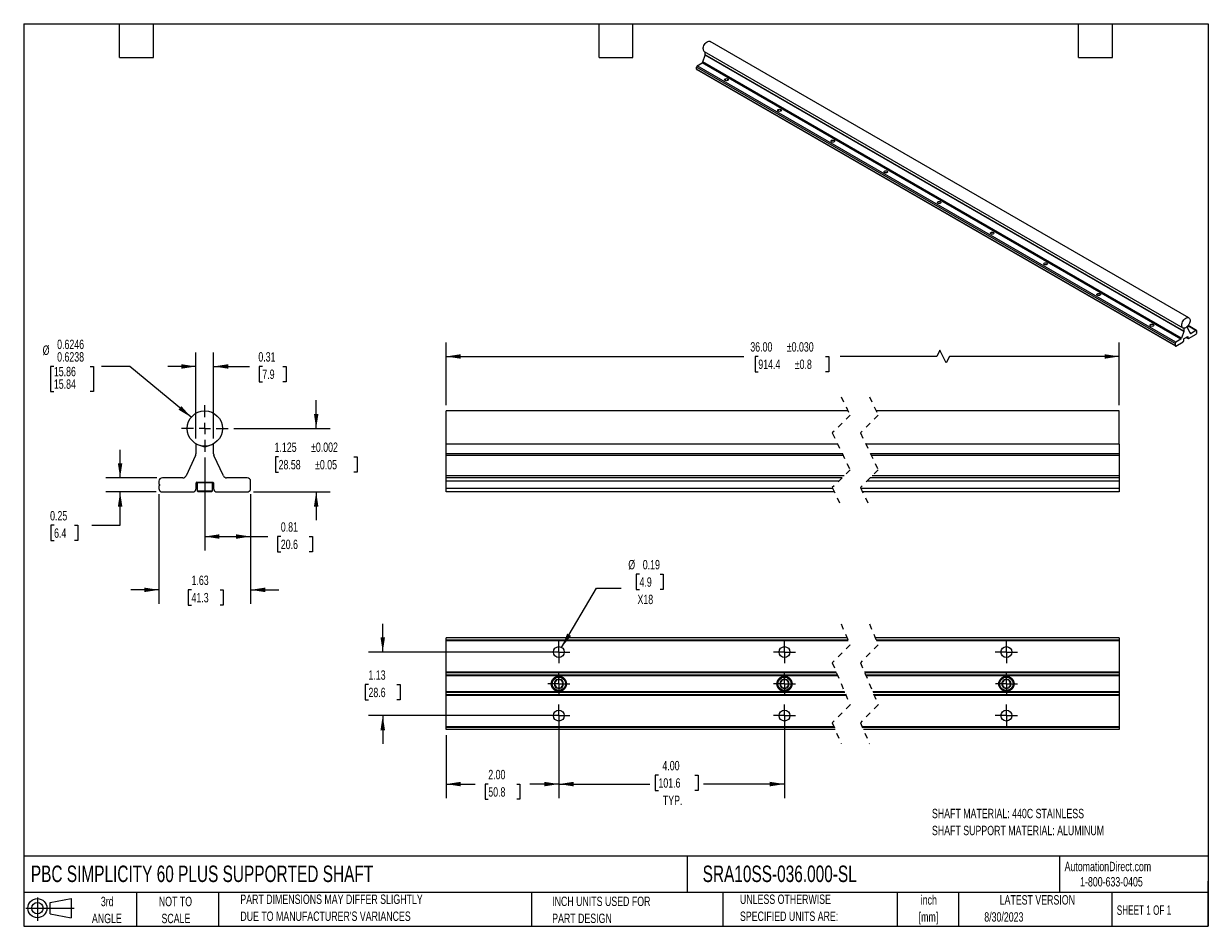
# Model space of a CAD drawing. Header units: inches. Extents: x 0.5 to 21.5, y 0.5 to 16.5.
import ezdxf

# ---------------------------------------------------------------- set-up
doc = ezdxf.new("R2010")
doc.units = ezdxf.units.IN
doc.header["$LTSCALE"] = 2
doc.header["$MEASUREMENT"] = 0
doc.linetypes.add('CENTERX2', pattern=[0.8, 0.5, -0.1, 0.1, -0.1])
doc.linetypes.add('HIDDEN', pattern=[0.075, 0.05, -0.025])
doc.layers.add('CENTER', color=40, linetype='CENTERX2')
doc.layers.add('SLD-DEFPOINTS', color=7, linetype='Continuous')
doc.layers.add('DIMENSIONS', color=140, linetype='Continuous', lineweight=25)
doc.layers.add('TEXT', color=140, linetype='Continuous', lineweight=25)
doc.styles.add('SLDTEXTSTYLE0', font='TXT', dxfattribs={"width": 0.7})
doc.styles.add('SLDTEXTSTYLE1', font='TXT', dxfattribs={"width": 0.65})
doc.dimstyles.new('SLDDIMSTYLE0', dxfattribs={"dimtxt": 0.169922, "dimasz": 0.26, "dimexe": 0, "dimexo": 0.0625, "dimgap": 0.04248, "dimtad": 0, "dimtih": 1, "dimtoh": 1, "dimrnd": 1e-09, "dimdsep": 46, "dimtxsty": 'SLDTEXTSTYLE0', "dimsah": 1, "dimcen": 0.09, "dimadec": 0, "dimazin": 2, "dimtfac": 1, "dimtofl": 0, "dimtmove": 0, "dimatfit": 3, "dimfxl": 0, "dimfrac": 2, "dimtolj": 1, "dimtzin": 12, "dimarcsym": 0})
doc.dimstyles.new('SLDDIMSTYLE1', dxfattribs={"dimtxt": 0.169922, "dimasz": 0.26, "dimexe": 0, "dimexo": 0.0625, "dimgap": 0.04248, "dimtad": 0, "dimtih": 1, "dimtoh": 1, "dimrnd": 1e-09, "dimzin": 12, "dimdsep": 46, "dimtxsty": 'SLDTEXTSTYLE0', "dimsah": 1, "dimcen": 0.09, "dimadec": 0, "dimazin": 3, "dimtfac": 1, "dimtmove": 0, "dimatfit": 0, "dimfxl": 0, "dimfrac": 2, "dimtolj": 1, "dimtzin": 12, "dimarcsym": 0})
doc.dimstyles.new('SLDDIMSTYLE2', dxfattribs={"dimtxt": 0.169922, "dimasz": 0.26, "dimexe": 0, "dimexo": 0.0625, "dimgap": 0.04248, "dimtad": 0, "dimtih": 1, "dimtoh": 1, "dimrnd": 1e-09, "dimdsep": 46, "dimtxsty": 'SLDTEXTSTYLE0', "dimsah": 1, "dimcen": 0.09, "dimadec": 0, "dimazin": 2, "dimtfac": 1, "dimtmove": 0, "dimatfit": 0, "dimfxl": 0, "dimfrac": 2, "dimtolj": 1, "dimtzin": 12, "dimarcsym": 0})
doc.dimstyles.new('SLDDIMSTYLE3', dxfattribs={"dimtxt": 0.169922, "dimasz": 0.26, "dimexe": 0, "dimexo": 0.0625, "dimgap": 0.04248, "dimtad": 0, "dimtih": 1, "dimtoh": 1, "dimdec": 3, "dimrnd": 1e-09, "dimzin": 12, "dimdsep": 46, "dimtxsty": 'SLDTEXTSTYLE0', "dimsah": 1, "dimcen": 0.09, "dimadec": 0, "dimazin": 3, "dimtol": 1, "dimtp": 0.002, "dimtm": 0.002, "dimtfac": 1, "dimtdec": 3, "dimtmove": 0, "dimatfit": 0, "dimfxl": 0, "dimfrac": 2, "dimtolj": 1, "dimarcsym": 0})
doc.dimstyles.new('SLDDIMSTYLE4', dxfattribs={"dimtxt": 0.169922, "dimasz": 0.26, "dimexe": 0, "dimexo": 0.0625, "dimgap": 0.04248, "dimtad": 0, "dimtih": 1, "dimtoh": 1, "dimdec": 4, "dimrnd": 1e-09, "dimzin": 0, "dimdsep": 46, "dimtxsty": 'SLDTEXTSTYLE0', "dimsah": 1, "dimcen": 0, "dimadec": 0, "dimazin": 0, "dimlim": 1, "dimtp": -0.0004, "dimtm": 0.0012, "dimtfac": 1, "dimtdec": 4, "dimtofl": 0, "dimtmove": 0, "dimatfit": 3, "dimfxl": 0, "dimfrac": 2, "dimtolj": 1, "dimtzin": 12, "dimarcsym": 0})
doc.dimstyles.new('SLDDIMSTYLE5', dxfattribs={"dimtxt": 0.169922, "dimasz": 0.26, "dimexe": 0, "dimexo": 0.0625, "dimgap": 0.04248, "dimtad": 0, "dimtih": 1, "dimtoh": 1, "dimrnd": 1e-09, "dimzin": 4, "dimdsep": 46, "dimtxsty": 'SLDTEXTSTYLE0', "dimsah": 1, "dimcen": 0.09, "dimadec": 0, "dimazin": 1, "dimtol": 1, "dimtp": 0.03, "dimtm": 0.03, "dimtfac": 1, "dimtdec": 3, "dimtofl": 0, "dimtmove": 0, "dimatfit": 3, "dimfxl": 0, "dimfrac": 2, "dimtolj": 1, "dimarcsym": 0})
doc.dimstyles.new('SLDDIMSTYLE6', dxfattribs={"dimtxt": 0.169922, "dimasz": 0.26, "dimexe": 0, "dimexo": 0.0625, "dimgap": 0.04248, "dimtad": 0, "dimtih": 1, "dimtoh": 1, "dimrnd": 1e-09, "dimzin": 4, "dimdsep": 46, "dimtxsty": 'SLDTEXTSTYLE0', "dimsah": 1, "dimcen": 0.09, "dimadec": 0, "dimazin": 1, "dimtfac": 1, "dimtofl": 0, "dimtmove": 0, "dimatfit": 3, "dimfxl": 0, "dimfrac": 2, "dimtolj": 1, "dimtzin": 12, "dimarcsym": 0})
doc.dimstyles.new('SLDDIMSTYLE7', dxfattribs={"dimtxt": 0.169922, "dimasz": 0.26, "dimexe": 0, "dimexo": 0.0625, "dimgap": 0.04248, "dimtad": 0, "dimtih": 1, "dimtoh": 1, "dimrnd": 1e-09, "dimdsep": 46, "dimtxsty": 'SLDTEXTSTYLE0', "dimsah": 1, "dimcen": 0, "dimadec": 0, "dimazin": 2, "dimtfac": 1, "dimtofl": 0, "dimtmove": 0, "dimatfit": 3, "dimfxl": 0, "dimfrac": 2, "dimtolj": 1, "dimtzin": 12, "dimarcsym": 0})

# ---------------------------------------------------------------- blocks, each defined once
blk = doc.blocks.new('Block11')
at = {"color": 7, "linetype": 'Continuous', "lineweight": 18}
for p, q in [((0, 0.227), (0.856, 0.227)), ((0.204, 0.418), (0.204, 0)), ((0.431, 0.328), (0.801, 0.396)), ((0.431, 0.126), (0.431, 0.328)), ((0.801, 0.396), (0.801, 0.058)), ((0.431, 0.126), (0.801, 0.058))]:
    blk.add_line(p, q, dxfattribs=at)
for radius in [0.169, 0.101]:
    blk.add_circle((0.204, 0.227), radius, dxfattribs=at)
blk = doc.blocks.new('Block12')
at = {"layer": 'SLD-DEFPOINTS'}
blk.add_blockref('Block11', (0, 0), dxfattribs=at)
blk = doc.blocks.new('SW_NOTE_0')
at = {"layer": 'TEXT', "color": 0, "char_height": 0.16667, "attachment_point": 1, "style": 'SLDTEXTSTYLE0'}
for s, insert in [('SHAFT MATERIAL: 440C STAINLESS', (0, 0.215)), ('SHAFT SUPPORT MATERIAL: ALUMINUM', (0, -0.086))]:
    blk.add_mtext(s, dxfattribs=dict(at, insert=insert))
blk = doc.blocks.new('SW_NOTE_0_1')
at = {"layer": 'TEXT', "color": 0, "char_height": 0.1667, "attachment_point": 2, "style": 'SLDTEXTSTYLE0'}
for s, insert in [('inch', (0.25, 0.215)), ('[mm]', (0.244, -0.086))]:
    blk.add_mtext(s, dxfattribs=dict(at, insert=insert))
blk = doc.blocks.new('SW_NOTE_0_2')
at = {"layer": 'TEXT', "color": 0, "char_height": 0.16667, "attachment_point": 1, "style": 'SLDTEXTSTYLE0'}
for s, insert in [('UNLESS OTHERWISE', (0, 0.215)), ('SPECIFIED UNITS ARE:', (0, -0.086))]:
    blk.add_mtext(s, dxfattribs=dict(at, insert=insert))
blk = doc.blocks.new('SW_NOTE_0_3')
at = {"layer": 'TEXT', "color": 0, "char_height": 0.16667, "attachment_point": 1, "style": 'SLDTEXTSTYLE0'}
for s, insert in [('PART DIMENSIONS MAY DIFFER SLIGHTLY', (0, 0.215)), ("DUE TO MANUFACTURER'S VARIANCES", (0, -0.086))]:
    blk.add_mtext(s, dxfattribs=dict(at, insert=insert))
blk = doc.blocks.new('SW_NOTE_0_4')
at = {"layer": 'TEXT', "color": 0, "char_height": 0.1667, "attachment_point": 2, "style": 'SLDTEXTSTYLE0'}
for s, insert in [('NOT TO', (0.414, 0.215)), ('SCALE', (0.422, -0.086))]:
    blk.add_mtext(s, dxfattribs=dict(at, insert=insert))
blk = doc.blocks.new('SW_NOTE_0_5')
at = {"layer": 'TEXT', "color": 0, "char_height": 0.1667, "attachment_point": 2, "style": 'SLDTEXTSTYLE0'}
for s, insert in [('3rd', (0.182, 0.215)), ('ANGLE', (0.175, -0.086))]:
    blk.add_mtext(s, dxfattribs=dict(at, insert=insert))
blk = doc.blocks.new('SW_NOTE_0_6')
at = {"layer": 'TEXT', "color": 0, "char_height": 0.16667, "attachment_point": 1, "style": 'SLDTEXTSTYLE0'}
for s, insert in [('INCH UNITS USED FOR', (0, 0.215)), ('PART DESIGN', (0, -0.086))]:
    blk.add_mtext(s, dxfattribs=dict(at, insert=insert))
blk = doc.blocks.new('_D')
at = {"layer": 'DIMENSIONS'}
for p, q in [((3.711, 8.812), (3.711, 7.159)), ((4.523, 8.159), (4.523, 7.159)), ((3.711, 7.409), (4.523, 7.409)), ((4.523, 7.409), (4.828, 7.409)), ((5.058, 7.409), (5.001, 7.409)), ((5.001, 7.409), (5.001, 7.139)), ((5.563, 7.409), (5.62, 7.409)), ((5.62, 7.409), (5.62, 7.139)), ((5.001, 7.139), (5.058, 7.139)), ((5.62, 7.139), (5.563, 7.139))]:
    blk.add_line(p, q, dxfattribs=at)
for points in [[(3.711, 7.409), (3.971, 7.369), (3.971, 7.449)], [(4.523, 7.409), (4.263, 7.449), (4.263, 7.369)]]:
    blk.add_solid(points, dxfattribs=at)
at = {"layer": 'DIMENSIONS', "char_height": 0.1667, "attachment_point": 1, "style": 'SLDTEXTSTYLE0'}
for s, insert in [('0.81', (5.058, 7.662)), ('20.6', (5.058, 7.354))]:
    blk.add_mtext(s, dxfattribs=dict(at, insert=insert))
blk = doc.blocks.new('_D_1')
at = {"layer": 'DIMENSIONS'}
for p, q in [((2.898, 8.159), (2.898, 6.214)), ((4.523, 8.159), (4.523, 6.214)), ((2.898, 6.464), (2.398, 6.464)), ((3.475, 6.464), (3.418, 6.464)), ((3.418, 6.464), (3.418, 6.194)), ((3.98, 6.464), (4.037, 6.464)), ((4.037, 6.464), (4.037, 6.194)), ((4.523, 6.464), (5.023, 6.464)), ((3.418, 6.194), (3.475, 6.194)), ((4.037, 6.194), (3.98, 6.194))]:
    blk.add_line(p, q, dxfattribs=at)
for points in [[(2.898, 6.464), (2.638, 6.504), (2.638, 6.424)], [(4.523, 6.464), (4.783, 6.424), (4.783, 6.504)]]:
    blk.add_solid(points, dxfattribs=at)
at = {"layer": 'DIMENSIONS', "char_height": 0.1667, "attachment_point": 1, "style": 'SLDTEXTSTYLE0'}
for s, insert in [('1.63', (3.475, 6.717)), ('41.3', (3.475, 6.409))]:
    blk.add_mtext(s, dxfattribs=dict(at, insert=insert))
blk = doc.blocks.new('_D_2')
at = {"layer": 'DIMENSIONS'}
for p, q in [((2.209, 8.449), (2.209, 8.949)), ((2.858, 8.449), (1.959, 8.449)), ((2.848, 8.199), (1.959, 8.199)), ((2.209, 7.608), (2.209, 8.199)), ((1.039, 7.608), (0.982, 7.608)), ((0.982, 7.608), (0.982, 7.338)), ((1.403, 7.608), (1.46, 7.608)), ((1.46, 7.608), (1.46, 7.338)), ((1.709, 7.608), (2.209, 7.608)), ((0.982, 7.338), (1.039, 7.338)), ((1.46, 7.338), (1.403, 7.338))]:
    blk.add_line(p, q, dxfattribs=at)
for points in [[(2.209, 8.449), (2.249, 8.709), (2.169, 8.709)], [(2.209, 8.199), (2.169, 7.939), (2.249, 7.939)]]:
    blk.add_solid(points, dxfattribs=at)
at = {"layer": 'DIMENSIONS', "char_height": 0.1667, "attachment_point": 1, "style": 'SLDTEXTSTYLE0'}
for s, insert in [('0.25', (0.968, 7.861)), ('6.4', (1.039, 7.553))]:
    blk.add_mtext(s, dxfattribs=dict(at, insert=insert))
blk = doc.blocks.new('_D_3')
at = {"layer": 'DIMENSIONS'}
for p, q in [((5.685, 9.324), (5.685, 9.824)), ((4.223, 9.324), (5.935, 9.324)), ((5.019, 8.823), (4.961, 8.823)), ((4.961, 8.823), (4.961, 8.553)), ((6.352, 8.823), (6.409, 8.823)), ((6.409, 8.823), (6.409, 8.553)), ((4.961, 8.553), (5.019, 8.553)), ((6.409, 8.553), (6.352, 8.553)), ((4.574, 8.199), (5.935, 8.199)), ((5.685, 8.199), (5.685, 7.699))]:
    blk.add_line(p, q, dxfattribs=at)
for points in [[(5.685, 9.324), (5.725, 9.584), (5.645, 9.584)], [(5.685, 8.199), (5.645, 7.939), (5.725, 7.939)]]:
    blk.add_solid(points, dxfattribs=at)
at = {"layer": 'DIMENSIONS', "char_height": 0.1667, "attachment_point": 1, "style": 'SLDTEXTSTYLE0'}
for s, insert in [('1.125', (4.948, 9.076)), ('±0.002', (5.594, 9.076)), ('28.58', (5.019, 8.767)), ('±0.05', (5.665, 8.767))]:
    blk.add_mtext(s, dxfattribs=dict(at, insert=insert))
blk = doc.blocks.new('_D_4')
at = {"layer": 'DIMENSIONS'}
for p, q in [((3.554, 9.149), (3.554, 10.674)), ((3.867, 9.149), (3.867, 10.674)), ((3.554, 10.424), (3.054, 10.424)), ((3.867, 10.424), (4.501, 10.424)), ((4.731, 10.424), (4.674, 10.424)), ((4.674, 10.424), (4.674, 10.154)), ((5.094, 10.424), (5.152, 10.424)), ((5.152, 10.424), (5.152, 10.154)), ((4.674, 10.154), (4.731, 10.154)), ((5.152, 10.154), (5.094, 10.154))]:
    blk.add_line(p, q, dxfattribs=at)
for points in [[(3.554, 10.424), (3.294, 10.464), (3.294, 10.384)], [(3.867, 10.424), (4.127, 10.384), (4.127, 10.464)]]:
    blk.add_solid(points, dxfattribs=at)
at = {"layer": 'DIMENSIONS', "char_height": 0.1667, "attachment_point": 1, "style": 'SLDTEXTSTYLE0'}
for s, insert in [('0.31', (4.66, 10.677)), ('7.9', (4.731, 10.369))]:
    blk.add_mtext(s, dxfattribs=dict(at, insert=insert))
blk = doc.blocks.new('_D_5')
at = {"layer": 'DIMENSIONS'}
for p, q in [((1.035, 10.424), (0.978, 10.424)), ((0.978, 10.424), (0.978, 9.98)), ((1.681, 10.424), (1.738, 10.424)), ((1.738, 10.424), (1.738, 9.98)), ((2.38, 10.424), (1.88, 10.424)), ((3.47, 9.524), (2.38, 10.424)), ((0.978, 9.98), (1.035, 9.98)), ((1.738, 9.98), (1.681, 9.98))]:
    blk.add_line(p, q, dxfattribs=at)
blk.add_solid([(3.47, 9.524), (3.295, 9.72), (3.244, 9.658)], dxfattribs=at)
at = {"layer": 'DIMENSIONS', "char_height": 0.1667, "attachment_point": 1, "style": 'SLDTEXTSTYLE0'}
for s, insert in [('%%c', (0.836, 10.796)), ('0.6246', (1.093, 10.899)), ('0.6238', (1.093, 10.677)), ('15.86', (1.035, 10.417)), ('15.84', (1.035, 10.195))]:
    blk.add_mtext(s, dxfattribs=dict(at, insert=insert))
blk = doc.blocks.new('SW_CENTERMARKSYMBOL_0')
at = {"layer": 'CENTER', "color": 0}
for p, q in [((0, 0.2), (0, 0.4125)), ((-0.2, 0), (-0.4125, 0)), ((0, 0), (-0.1, 0)), ((0, 0), (0, 0.1)), ((0, 0), (0, -0.1)), ((0, 0), (0.1, 0)), ((0.2, 0), (0.4125, 0)), ((0, -0.2), (0, -0.4125))]:
    blk.add_line(p, q, dxfattribs=at)
blk = doc.blocks.new('_D_6')
at = {"layer": 'DIMENSIONS'}
for p, q in [((7.987, 9.737), (7.987, 10.851)), ((16.743, 10.712), (16.688, 10.601)), ((16.855, 10.49), (16.743, 10.712)), ((19.921, 9.737), (19.921, 10.851)), ((7.987, 10.601), (13.265, 10.601)), ((13.523, 10.601), (13.466, 10.601)), ((13.466, 10.601), (13.466, 10.331)), ((14.714, 10.601), (14.771, 10.601)), ((14.771, 10.601), (14.771, 10.331)), ((16.688, 10.601), (14.972, 10.601)), ((16.91, 10.601), (16.855, 10.49)), ((19.921, 10.601), (16.91, 10.601)), ((13.466, 10.331), (13.523, 10.331)), ((14.771, 10.331), (14.714, 10.331))]:
    blk.add_line(p, q, dxfattribs=at)
for points in [[(7.987, 10.601), (8.247, 10.561), (8.247, 10.641)], [(19.921, 10.601), (19.661, 10.641), (19.661, 10.561)]]:
    blk.add_solid(points, dxfattribs=at)
at = {"layer": 'DIMENSIONS', "char_height": 0.1667, "attachment_point": 1, "style": 'SLDTEXTSTYLE0'}
for s, insert in [('36.00', (13.381, 10.854)), ('±0.030', (14.028, 10.854)), ('914.4', (13.523, 10.546)), ('±0.8', (14.169, 10.546))]:
    blk.add_mtext(s, dxfattribs=dict(at, insert=insert))
blk = doc.blocks.new('_D_7')
at = {"layer": 'DIMENSIONS'}
for p, q in [((6.865, 5.361), (6.865, 5.861)), ((9.887, 5.361), (6.615, 5.361)), ((6.612, 4.784), (6.555, 4.784)), ((6.555, 4.784), (6.555, 4.514)), ((7.117, 4.784), (7.174, 4.784)), ((7.174, 4.784), (7.174, 4.514)), ((6.555, 4.514), (6.612, 4.514)), ((7.174, 4.514), (7.117, 4.514)), ((9.887, 4.236), (6.615, 4.236)), ((6.865, 4.236), (6.865, 3.736))]:
    blk.add_line(p, q, dxfattribs=at)
for points in [[(6.865, 5.361), (6.905, 5.621), (6.825, 5.621)], [(6.865, 4.236), (6.825, 3.976), (6.905, 3.976)]]:
    blk.add_solid(points, dxfattribs=at)
at = {"layer": 'DIMENSIONS', "char_height": 0.1667, "attachment_point": 1, "style": 'SLDTEXTSTYLE0'}
for s, insert in [('1.13', (6.612, 5.037)), ('28.6', (6.612, 4.729))]:
    blk.add_mtext(s, dxfattribs=dict(at, insert=insert))
blk = doc.blocks.new('_D_8')
at = {"layer": 'DIMENSIONS'}
for p, q in [((7.987, 3.886), (7.987, 2.771)), ((9.987, 3.939), (9.987, 2.771)), ((7.987, 3.021), (8.505, 3.021)), ((8.736, 3.021), (8.679, 3.021)), ((8.679, 3.021), (8.679, 2.751)), ((9.241, 3.021), (9.298, 3.021)), ((9.298, 3.021), (9.298, 2.751)), ((9.987, 3.021), (9.471, 3.021)), ((8.679, 2.751), (8.736, 2.751)), ((9.298, 2.751), (9.241, 2.751))]:
    blk.add_line(p, q, dxfattribs=at)
for points in [[(7.987, 3.021), (8.247, 2.981), (8.247, 3.061)], [(9.987, 3.021), (9.727, 3.061), (9.727, 2.981)]]:
    blk.add_solid(points, dxfattribs=at)
at = {"layer": 'DIMENSIONS', "char_height": 0.1667, "attachment_point": 1, "style": 'SLDTEXTSTYLE0'}
for s, insert in [('2.00', (8.736, 3.273)), ('50.8', (8.736, 2.965))]:
    blk.add_mtext(s, dxfattribs=dict(at, insert=insert))
blk = doc.blocks.new('_D_9')
at = {"layer": 'DIMENSIONS'}
for p, q in [((9.987, 4.136), (9.987, 2.771)), ((13.987, 4.136), (13.987, 2.771)), ((11.752, 3.18), (11.695, 3.18)), ((11.695, 3.18), (11.695, 2.909)), ((12.398, 3.18), (12.456, 3.18)), ((12.456, 3.18), (12.456, 2.909)), ((9.987, 3.021), (11.6, 3.021)), ((13.987, 3.021), (12.551, 3.021)), ((11.695, 2.909), (11.752, 2.909)), ((12.456, 2.909), (12.398, 2.909))]:
    blk.add_line(p, q, dxfattribs=at)
for points in [[(9.987, 3.021), (10.247, 2.981), (10.247, 3.061)], [(13.987, 3.021), (13.727, 3.061), (13.727, 2.981)]]:
    blk.add_solid(points, dxfattribs=at)
at = {"layer": 'DIMENSIONS', "char_height": 0.1667, "attachment_point": 1, "style": 'SLDTEXTSTYLE0'}
for s, insert in [('4.00', (11.823, 3.432)), ('101.6', (11.752, 3.124)), ('TYP.', (11.831, 2.816))]:
    blk.add_mtext(s, dxfattribs=dict(at, insert=insert))
blk = doc.blocks.new('_D_10')
at = {"layer": 'DIMENSIONS'}
for p, q in [((11.417, 6.741), (11.36, 6.741)), ((11.36, 6.741), (11.36, 6.471)), ((11.781, 6.741), (11.838, 6.741)), ((11.838, 6.741), (11.838, 6.471)), ((10.036, 5.444), (10.655, 6.495)), ((10.655, 6.495), (11.093, 6.495)), ((11.36, 6.471), (11.417, 6.471)), ((11.838, 6.471), (11.781, 6.471))]:
    blk.add_line(p, q, dxfattribs=at)
blk.add_solid([(10.036, 5.444), (10.203, 5.648), (10.134, 5.689)], dxfattribs=at)
at = {"layer": 'DIMENSIONS', "char_height": 0.1667, "attachment_point": 1, "style": 'SLDTEXTSTYLE0'}
for s, insert in [('%%c', (11.218, 6.994)), ('0.19', (11.475, 6.994)), ('4.9', (11.417, 6.686)), ('X18', (11.381, 6.378))]:
    blk.add_mtext(s, dxfattribs=dict(at, insert=insert))
blk = doc.blocks.new('SW_CENTERMARKSYMBOL_1')
at = {"layer": 'CENTER', "color": 0}
for p, q in [((-0.1, 0), (-0.194, 0)), ((0, 0), (-0.1, 0)), ((0, 0.1), (0, 0.194)), ((0, 0), (0, 0.1)), ((0, 0), (0, -0.1)), ((0, 0), (0.1, 0)), ((0.1, 0), (0.194, 0)), ((0, -0.1), (0, -0.194))]:
    blk.add_line(p, q, dxfattribs=at)
blk = doc.blocks.new('SW_CENTERMARKSYMBOL_2')
at = {"layer": 'CENTER', "color": 0}
for p, q in [((-0.1, 0), (-0.194, 0)), ((0, 0), (-0.1, 0)), ((0, 0.1), (0, 0.194)), ((0, 0), (0, 0.1)), ((0, 0), (0, -0.1)), ((0, 0), (0.1, 0)), ((0.1, 0), (0.194, 0)), ((0, -0.1), (0, -0.194))]:
    blk.add_line(p, q, dxfattribs=at)
blk = doc.blocks.new('SW_CENTERMARKSYMBOL_3')
at = {"layer": 'CENTER', "color": 0}
for p, q in [((-0.1, 0), (-0.194, 0)), ((0, 0), (-0.1, 0)), ((0, 0.1), (0, 0.194)), ((0, 0), (0, 0.1)), ((0, 0), (0, -0.1)), ((0, 0), (0.1, 0)), ((0.1, 0), (0.194, 0)), ((0, -0.1), (0, -0.194))]:
    blk.add_line(p, q, dxfattribs=at)
blk = doc.blocks.new('SW_CENTERMARKSYMBOL_4')
at = {"layer": 'CENTER', "color": 0}
for p, q in [((-0.1, 0), (-0.197, 0)), ((0, 0), (-0.1, 0)), ((0, 0.1), (0, 0.197)), ((0, 0), (0, 0.1)), ((0, 0), (0, -0.1)), ((0, 0), (0.1, 0)), ((0.1, 0), (0.197, 0)), ((0, -0.1), (0, -0.197))]:
    blk.add_line(p, q, dxfattribs=at)
blk = doc.blocks.new('SW_CENTERMARKSYMBOL_5')
at = {"layer": 'CENTER', "color": 0}
for p, q in [((-0.1, 0), (-0.197, 0)), ((0, 0), (-0.1, 0)), ((0, 0.1), (0, 0.197)), ((0, 0), (0, 0.1)), ((0, 0), (0, -0.1)), ((0, 0), (0.1, 0)), ((0.1, 0), (0.197, 0)), ((0, -0.1), (0, -0.197))]:
    blk.add_line(p, q, dxfattribs=at)
blk = doc.blocks.new('SW_CENTERMARKSYMBOL_6')
at = {"layer": 'CENTER', "color": 0}
for p, q in [((-0.1, 0), (-0.197, 0)), ((0, 0), (-0.1, 0)), ((0, 0.1), (0, 0.197)), ((0, 0), (0, 0.1)), ((0, 0), (0, -0.1)), ((0, 0), (0.1, 0)), ((0.1, 0), (0.197, 0)), ((0, -0.1), (0, -0.197))]:
    blk.add_line(p, q, dxfattribs=at)
blk = doc.blocks.new('SW_CENTERMARKSYMBOL_7')
at = {"layer": 'CENTER', "color": 0}
for p, q in [((-0.1, 0), (-0.197, 0)), ((0, 0), (-0.1, 0)), ((0, 0.1), (0, 0.197)), ((0, 0), (0, 0.1)), ((0, 0), (0, -0.1)), ((0, 0), (0.1, 0)), ((0.1, 0), (0.197, 0)), ((0, -0.1), (0, -0.197))]:
    blk.add_line(p, q, dxfattribs=at)
blk = doc.blocks.new('SW_CENTERMARKSYMBOL_8')
at = {"layer": 'CENTER', "color": 0}
for p, q in [((-0.1, 0), (-0.197, 0)), ((0, 0), (-0.1, 0)), ((0, 0.1), (0, 0.197)), ((0, 0), (0, 0.1)), ((0, 0), (0, -0.1)), ((0, 0), (0.1, 0)), ((0.1, 0), (0.197, 0)), ((0, -0.1), (0, -0.197))]:
    blk.add_line(p, q, dxfattribs=at)
blk = doc.blocks.new('SW_CENTERMARKSYMBOL_9')
at = {"layer": 'CENTER', "color": 0}
for p, q in [((-0.1, 0), (-0.197, 0)), ((0, 0), (-0.1, 0)), ((0, 0.1), (0, 0.197)), ((0, 0), (0, 0.1)), ((0, 0), (0, -0.1)), ((0, 0), (0.1, 0)), ((0.1, 0), (0.197, 0)), ((0, -0.1), (0, -0.197))]:
    blk.add_line(p, q, dxfattribs=at)

msp = doc.modelspace()

# ---------------------------------------------------------------- linework, layer by layer
for p, q in [((21.1551, 11.28665), (12.66982, 16.1851)), ((12.56566, 16.00467), (21.05094, 11.10622)), ((12.58091, 15.95065), (12.58091, 15.99587)), ((12.44037, 15.75434), (12.52654, 15.80408)), ((20.92566, 10.85589), (12.44037, 15.75434)), ((21.01182, 10.90563), (12.52654, 15.80408)), ((12.53989, 15.82161), (12.57953, 15.94266)), ((21.02517, 10.92316), (12.53989, 15.82161)), ((21.06481, 11.04421), (12.57953, 15.94266)), ((21.06619, 11.0522), (12.58091, 15.95065)), ((20.91151, 10.83139), (12.42623, 15.72984)), ((12.42623, 15.69446), (12.42623, 15.72984)), ((20.91151, 10.79601), (12.42623, 15.69446)), ((12.43038, 15.6853), (20.91566, 10.78685)), ((21.13985, 11.14266), (21.10302, 11.10592)), ((21.13985, 11.14266), (21.13909, 11.1431)), ((21.13985, 11.09472), (21.13985, 11.14266)), ((21.28039, 11.06067), (21.13985, 11.1418)), ((21.29039, 11.06166), (21.1423, 11.14715)), ((21.06481, 11.04421), (21.02517, 10.92316)), ((21.06619, 11.10014), (21.06314, 11.1019)), ((21.10302, 11.10592), (21.06619, 11.10014)), ((21.06619, 11.10014), (21.06619, 11.0522)), ((21.07002, 10.91854), (21.13602, 10.95664)), ((21.10302, 11.10592), (21.09813, 11.10875)), ((21.10682, 10.93979), (21.1437, 10.9185)), ((21.13956, 10.92766), (21.11268, 10.94317)), ((21.13956, 10.9546), (21.13602, 10.95664)), ((21.13956, 10.9546), (21.13956, 10.92766)), ((21.18087, 11.01304), (21.14123, 11.08833)), ((21.1512, 10.91805), (21.28288, 10.99407)), ((21.19422, 11.01093), (21.17664, 11.02108)), ((21.28039, 11.06067), (21.19422, 11.01093)), ((21.28288, 10.99407), (21.28522, 10.9964)), ((21.29217, 11.03596), (21.29453, 11.03889)), ((21.29217, 11.03094), (21.29217, 11.03596)), ((21.29453, 11.03073), (21.29217, 11.03209)), ((21.29453, 11.03073), (21.29217, 11.03094)), ((21.29453, 11.03889), (21.29453, 11.0525)), ((21.29453, 11.01712), (21.29453, 11.03073)), ((20.91151, 10.83139), (20.91151, 10.79601)), ((20.92082, 10.78604), (20.92316, 10.7864)), ((20.92316, 10.7864), (21.05484, 10.86242)), ((21.01182, 10.90563), (20.92566, 10.85589)), ((21.05484, 10.86242), (21.05718, 10.86476)), ((21.06649, 10.88547), (21.06649, 10.91242)), ((21.14886, 10.91768), (21.1512, 10.91805)), ((15.11151, 9.63699), (7.98701, 9.63699)), ((7.98701, 9.32449), (7.98701, 9.63699)), ((19.92055, 9.63699), (15.61151, 9.63699)), ((19.92055, 9.32449), (19.92055, 9.63699)), ((7.98701, 9.04881), (7.98701, 9.32449)), ((19.92055, 9.04881), (19.92055, 9.32449)), ((3.71066, 8.99194), (3.55441, 9.04881)), ((3.55441, 9.04881), (3.55441, 8.87266)), ((3.86691, 9.04881), (3.71066, 8.99194)), ((3.86691, 8.87266), (3.86691, 9.04881)), ((14.92818, 9.04881), (7.98701, 9.04881)), ((7.98701, 8.87266), (7.98701, 9.04881)), ((19.92055, 9.04881), (15.42818, 9.04881)), ((19.92055, 9.04881), (19.92055, 8.87266)), ((3.54856, 8.84625), (3.38038, 8.48558)), ((3.62816, 9.02308), (3.62816, 9.02196)), ((3.79316, 9.02196), (3.79316, 9.02308)), ((4.04095, 8.48558), (3.87277, 8.84625)), ((15.01303, 8.87266), (7.98701, 8.87266)), ((7.98701, 8.84625), (7.98701, 8.87266)), ((15.02576, 8.84625), (7.98701, 8.84625)), ((7.98701, 8.48558), (7.98701, 8.84625)), ((19.92055, 8.87266), (15.51303, 8.87266)), ((19.92055, 8.84625), (15.52576, 8.84625)), ((19.92055, 8.87266), (19.92055, 8.84625)), ((19.92055, 8.84625), (19.92055, 8.48558)), ((3.32373, 8.44949), (2.95816, 8.44949)), ((4.46316, 8.44949), (4.0976, 8.44949)), ((15.04279, 8.48558), (7.98701, 8.48558)), ((7.98701, 8.44949), (7.98701, 8.48558)), ((7.98701, 8.38949), (7.98701, 8.44949)), ((15.0067, 8.44949), (7.98701, 8.44949)), ((19.92055, 8.44949), (15.5067, 8.44949)), ((19.92055, 8.48558), (15.54279, 8.48558)), ((19.92055, 8.48558), (19.92055, 8.44949)), ((19.92055, 8.44949), (19.92055, 8.38949)), ((2.89816, 8.38949), (2.89816, 8.33949)), ((2.89816, 8.33949), (2.90816, 8.33372)), ((2.90816, 8.31526), (2.89816, 8.30949)), ((2.89816, 8.30949), (2.89816, 8.25949)), ((2.90816, 8.33372), (2.90816, 8.31526)), ((2.93764, 8.20311), (2.94758, 8.19949)), ((2.94758, 8.19949), (3.50624, 8.19949)), ((3.50624, 8.19949), (3.51619, 8.20311)), ((3.55566, 8.25949), (3.55566, 8.35849)), ((3.57066, 8.37349), (3.85066, 8.37349)), ((3.58391, 8.36949), (3.57566, 8.36124)), ((3.57566, 8.36124), (3.57566, 8.22099)), ((3.84566, 8.36124), (3.57566, 8.36124)), ((3.57566, 8.22099), (3.59216, 8.20449)), ((3.57566, 8.22099), (3.84566, 8.22099)), ((3.58391, 8.36949), (3.83741, 8.36949)), ((3.82916, 8.20449), (3.59216, 8.20449)), ((3.62816, 8.37349), (3.62816, 8.36949)), ((3.79316, 8.36949), (3.79316, 8.37349)), ((3.82916, 8.20449), (3.84566, 8.22099)), ((3.84566, 8.36124), (3.83741, 8.36949)), ((3.84566, 8.22099), (3.84566, 8.36124)), ((3.86566, 8.35849), (3.86566, 8.25949)), ((3.90514, 8.20311), (3.91508, 8.19949)), ((3.91508, 8.19949), (4.47374, 8.19949)), ((4.47374, 8.19949), (4.48369, 8.20311)), ((4.52316, 8.25949), (4.52316, 8.38949)), ((14.9467, 8.38949), (7.98701, 8.38949)), ((7.98701, 8.25949), (7.98701, 8.38949)), ((7.98701, 8.20311), (7.98701, 8.25949)), ((14.84173, 8.25949), (7.98701, 8.25949)), ((14.8689, 8.20311), (7.98701, 8.20311)), ((7.98701, 8.19949), (7.98701, 8.20311)), ((14.87064, 8.19949), (7.98701, 8.19949)), ((19.92055, 8.25949), (15.34173, 8.25949)), ((19.92055, 8.20311), (15.3689, 8.20311)), ((19.92055, 8.19949), (15.37064, 8.19949)), ((19.92055, 8.38949), (15.4467, 8.38949)), ((19.92055, 8.38949), (19.92055, 8.25949)), ((19.92055, 8.25949), (19.92055, 8.20311)), ((19.92055, 8.20311), (19.92055, 8.19949)), ((15.09641, 5.61093), (7.98701, 5.61093)), ((7.98701, 5.57145), (7.98701, 5.61093)), ((15.11304, 5.57145), (7.98701, 5.57145)), ((7.98701, 5.56151), (7.98701, 5.57145)), ((15.11723, 5.56151), (7.98701, 5.56151)), ((7.98701, 5.00285), (7.98701, 5.56151)), ((19.92055, 5.61093), (15.59641, 5.61093)), ((19.92055, 5.57145), (15.61304, 5.57145)), ((19.92055, 5.56151), (15.61723, 5.56151)), ((19.92055, 5.61093), (19.92055, 5.57145)), ((19.92055, 5.57145), (19.92055, 5.56151)), ((19.92055, 5.56151), (19.92055, 5.00285)), ((14.90495, 5.00285), (7.98701, 5.00285)), ((7.98701, 4.99291), (7.98701, 5.00285)), ((14.90914, 4.99291), (7.98701, 4.99291)), ((7.98701, 4.95343), (7.98701, 4.99291)), ((14.92577, 4.95343), (7.98701, 4.95343)), ((7.98701, 4.93843), (7.98701, 4.95343)), ((14.93209, 4.93843), (7.98701, 4.93843)), ((7.98701, 4.65843), (7.98701, 4.93843)), ((10.02771, 4.86893), (9.9463, 4.86893)), ((14.02771, 4.86893), (13.94631, 4.86893)), ((19.92055, 5.00285), (15.40495, 5.00285)), ((19.92055, 4.99291), (15.40914, 4.99291)), ((19.92055, 4.95343), (15.42577, 4.95343)), ((19.92055, 4.93843), (15.43209, 4.93843)), ((17.96125, 4.86893), (17.87985, 4.86893)), ((19.92055, 5.00285), (19.92055, 4.99291)), ((19.92055, 4.99291), (19.92055, 4.95343)), ((19.92055, 4.95343), (19.92055, 4.93843)), ((19.92055, 4.93843), (19.92055, 4.65843)), ((15.05006, 4.65843), (7.98701, 4.65843)), ((7.98701, 4.64343), (7.98701, 4.65843)), ((15.05638, 4.64343), (7.98701, 4.64343)), ((7.98701, 4.60395), (7.98701, 4.64343)), ((9.9463, 4.72793), (10.02771, 4.72793)), ((13.94631, 4.72793), (14.02771, 4.72793)), ((19.92055, 4.65843), (15.55006, 4.65843)), ((19.92055, 4.64343), (15.55638, 4.64343)), ((17.87985, 4.72793), (17.96125, 4.72793)), ((19.92055, 4.65843), (19.92055, 4.64343)), ((19.92055, 4.64343), (19.92055, 4.60395)), ((15.07302, 4.60395), (7.98701, 4.60395)), ((7.98701, 4.59401), (7.98701, 4.60395)), ((15.0772, 4.59401), (7.98701, 4.59401)), ((7.98701, 4.03535), (7.98701, 4.59401)), ((19.92055, 4.60395), (15.57302, 4.60395)), ((19.92055, 4.59401), (15.5772, 4.59401)), ((19.92055, 4.60395), (19.92055, 4.59401)), ((19.92055, 4.59401), (19.92055, 4.03535)), ((7.98701, 4.02541), (7.98701, 4.03535)), ((14.86492, 4.03535), (7.98701, 4.03535)), ((14.86911, 4.02541), (7.98701, 4.02541)), ((7.98701, 3.98593), (7.98701, 4.02541)), ((19.92055, 4.03535), (15.36492, 4.03535)), ((19.92055, 4.02541), (15.36911, 4.02541)), ((19.92055, 4.03535), (19.92055, 4.02541)), ((19.92055, 4.02541), (19.92055, 3.98593)), ((14.88574, 3.98593), (7.98701, 3.98593)), ((19.92055, 3.98593), (15.38574, 3.98593))]:
    msp.add_line(p, q)
at = {"color": 7, "linetype": 'HIDDEN', "lineweight": 18}
for p, q in [((14.99108, 9.88699), (15.14856, 9.5601)), ((15.49108, 9.88699), (15.64856, 9.5601)), ((15.14856, 9.5601), (14.83359, 9.24514)), ((15.64856, 9.5601), (15.33359, 9.24514)), ((14.83359, 9.24514), (15.14856, 8.59135)), ((15.33359, 9.24514), (15.64856, 8.59135)), ((15.14856, 8.59135), (14.83359, 8.27639)), ((15.64856, 8.59135), (15.33359, 8.27639)), ((14.83359, 8.27639), (14.99108, 7.94949)), ((15.33359, 8.27639), (15.49108, 7.94949)), ((14.99108, 5.86093), (15.14856, 5.48716)), ((15.49108, 5.86093), (15.64856, 5.48716)), ((15.14856, 5.48716), (14.83359, 5.1722)), ((15.64856, 5.48716), (15.33359, 5.1722)), ((14.83359, 5.1722), (15.14856, 4.42466)), ((15.33359, 5.1722), (15.64856, 4.42466)), ((15.14856, 4.42466), (14.83359, 4.1097)), ((15.64856, 4.42466), (15.33359, 4.1097)), ((14.83359, 4.1097), (14.99108, 3.73593)), ((15.33359, 4.1097), (15.49108, 3.73593))]:
    msp.add_line(p, q, dxfattribs=at)
at = {"flags": 128}
for points in [[(12.54408, 16.05236), (12.54581, 16.07164), (12.55089, 16.09201), (12.5591, 16.11251), (12.57006, 16.13218), (12.58324, 16.15012), (12.59804, 16.16547), (12.61375, 16.17752), (12.62966, 16.1857), (12.645, 16.18964), (12.65908, 16.18915), (12.66982, 16.1851)], [(12.97943, 15.52125), (12.98643, 15.5152), (12.9889, 15.50805), (12.98643, 15.50091), (12.97943, 15.49486), (12.96894, 15.49081), (12.95656, 15.48939), (12.94419, 15.49081), (12.9337, 15.49486), (12.92669, 15.50091), (12.92423, 15.50805), (12.92669, 15.5152), (12.9337, 15.52125), (12.94419, 15.5253), (12.95656, 15.52672), (12.96894, 15.5253), (12.97943, 15.52125)], [(13.92223, 14.97698), (13.92924, 14.97092), (13.93171, 14.96378), (13.92924, 14.95664), (13.92223, 14.95058), (13.91175, 14.94654), (13.89937, 14.94512), (13.887, 14.94654), (13.87651, 14.95058), (13.8695, 14.95664), (13.86704, 14.96378), (13.8695, 14.97092), (13.87651, 14.97698), (13.887, 14.98103), (13.89937, 14.98245), (13.91175, 14.98103), (13.92223, 14.97698)], [(14.86504, 14.43271), (14.87205, 14.42665), (14.87451, 14.41951), (14.87205, 14.41237), (14.86504, 14.40631), (14.85455, 14.40226), (14.84218, 14.40084), (14.82981, 14.40226), (14.81932, 14.40631), (14.81231, 14.41237), (14.80985, 14.41951), (14.81231, 14.42665), (14.81932, 14.43271), (14.82981, 14.43675), (14.84218, 14.43818), (14.85455, 14.43675), (14.86504, 14.43271)], [(15.80785, 13.88844), (15.81486, 13.88238), (15.81732, 13.87524), (15.81486, 13.86809), (15.80785, 13.86204), (15.79736, 13.85799), (15.78499, 13.85657), (15.77262, 13.85799), (15.76213, 13.86204), (15.75512, 13.86809), (15.75266, 13.87524), (15.75512, 13.88238), (15.76213, 13.88844), (15.77262, 13.89248), (15.78499, 13.8939), (15.79736, 13.89248), (15.80785, 13.88844)], [(16.75066, 13.34416), (16.75767, 13.33811), (16.76013, 13.33097), (16.75767, 13.32382), (16.75066, 13.31777), (16.74017, 13.31372), (16.7278, 13.3123), (16.71543, 13.31372), (16.70494, 13.31777), (16.69793, 13.32382), (16.69547, 13.33097), (16.69793, 13.33811), (16.70494, 13.34416), (16.71543, 13.34821), (16.7278, 13.34963), (16.74017, 13.34821), (16.75066, 13.34416)], [(17.69347, 12.79989), (17.70048, 12.79384), (17.70294, 12.78669), (17.70048, 12.77955), (17.69347, 12.77349), (17.68298, 12.76945), (17.67061, 12.76803), (17.65823, 12.76945), (17.64774, 12.77349), (17.64074, 12.77955), (17.63827, 12.78669), (17.64074, 12.79384), (17.64774, 12.79989), (17.65823, 12.80394), (17.67061, 12.80536), (17.68298, 12.80394), (17.69347, 12.79989)], [(18.63628, 12.25562), (18.64329, 12.24956), (18.64575, 12.24242), (18.64329, 12.23528), (18.63628, 12.22922), (18.62579, 12.22518), (18.61342, 12.22376), (18.60104, 12.22518), (18.59055, 12.22922), (18.58354, 12.23528), (18.58108, 12.24242), (18.58354, 12.24956), (18.59055, 12.25562), (18.60104, 12.25967), (18.61342, 12.26109), (18.62579, 12.25967), (18.63628, 12.25562)], [(19.57909, 11.71135), (19.5861, 11.70529), (19.58856, 11.69815), (19.5861, 11.69101), (19.57909, 11.68495), (19.5686, 11.6809), (19.55623, 11.67948), (19.54385, 11.6809), (19.53336, 11.68495), (19.52635, 11.69101), (19.52389, 11.69815), (19.52635, 11.70529), (19.53336, 11.71135), (19.54385, 11.71539), (19.55623, 11.71681), (19.5686, 11.71539), (19.57909, 11.71135)], [(20.5219, 11.16708), (20.52891, 11.16102), (20.53137, 11.15388), (20.52891, 11.14673), (20.5219, 11.14068), (20.51141, 11.13663), (20.49904, 11.13521), (20.48666, 11.13663), (20.47617, 11.14068), (20.46916, 11.14673), (20.4667, 11.15388), (20.46916, 11.16102), (20.47617, 11.16708), (20.48666, 11.17112), (20.49904, 11.17254), (20.51141, 11.17112), (20.5219, 11.16708)], [(21.02937, 11.15392), (21.03109, 11.17319), (21.03617, 11.19356), (21.04438, 11.21406), (21.05534, 11.23374), (21.06852, 11.25167), (21.08332, 11.26702), (21.09903, 11.27907), (21.11494, 11.28725), (21.13029, 11.29119), (21.14436, 11.2907), (21.1565, 11.2858), (21.16614, 11.27672), (21.17282, 11.26389), (21.17625, 11.24791), (21.17625, 11.22951), (21.17282, 11.20957), (21.16614, 11.18902), (21.1565, 11.16881), (21.14436, 11.1499), (21.13029, 11.13316), (21.11494, 11.11938), (21.09903, 11.1092), (21.08332, 11.10311), (21.06852, 11.10137), (21.05534, 11.10408), (21.04438, 11.11111), (21.03617, 11.12213), (21.03109, 11.13663), (21.02937, 11.15392)], [(21.13956, 10.92766), (21.13972, 10.92527), (21.14021, 10.92312), (21.14101, 10.92127), (21.14211, 10.91977), (21.14348, 10.91863), (21.14509, 10.91789), (21.1469, 10.91758), (21.14886, 10.91768)], [(20.91151, 10.79601), (20.91168, 10.79362), (20.91217, 10.79148), (20.91297, 10.78963), (20.91407, 10.78812), (20.91544, 10.78698), (20.91705, 10.78625), (20.91885, 10.78593), (20.92082, 10.78604)], [(9.9463, 4.86893), (9.92851, 4.83811), (9.91537, 4.81536), (9.9056, 4.79843)], [(10.06841, 4.79843), (10.05062, 4.82925), (10.03748, 4.852), (10.02771, 4.86893)], [(13.94631, 4.86893), (13.92851, 4.83811), (13.91538, 4.81536), (13.9056, 4.79843)], [(14.06841, 4.79843), (14.05062, 4.82925), (14.03748, 4.852), (14.02771, 4.86893)], [(17.87985, 4.86893), (17.86205, 4.83811), (17.84892, 4.81536), (17.83914, 4.79843)], [(18.00196, 4.79843), (17.98416, 4.82925), (17.97103, 4.852), (17.96125, 4.86893)], [(9.9056, 4.79843), (9.9234, 4.76761), (9.93653, 4.74486), (9.9463, 4.72793)], [(10.02771, 4.72793), (10.04551, 4.75875), (10.05864, 4.7815), (10.06841, 4.79843)], [(13.9056, 4.79843), (13.9234, 4.76761), (13.93653, 4.74486), (13.94631, 4.72793)], [(14.02771, 4.72793), (14.04551, 4.75875), (14.05864, 4.7815), (14.06841, 4.79843)], [(17.83914, 4.79843), (17.85694, 4.76761), (17.87007, 4.74486), (17.87985, 4.72793)], [(17.96125, 4.72793), (17.97905, 4.75875), (17.99218, 4.7815), (18.00196, 4.79843)]]:
    msp.add_lwpolyline(points, dxfattribs=at)
for centre, radius in [((3.71066, 9.32449), 0.3125), ((9.98701, 5.36093), 0.097), ((13.98701, 5.36093), 0.097), ((17.92055, 5.36093), 0.097), ((9.98701, 4.79843), 0.135), ((9.98701, 4.79843), 0.1185), ((13.98701, 4.79843), 0.135), ((13.98701, 4.79843), 0.1185), ((17.92055, 4.79843), 0.135), ((17.92055, 4.79843), 0.1185), ((9.98701, 4.23593), 0.097), ((13.98701, 4.23593), 0.097), ((17.92055, 4.23593), 0.097)]:
    msp.add_circle(centre, radius)
for centre, radius, start, end in [((12.59531, 16.04681), 0.05152, 173.81469, 234.87313), ((12.45694, 15.72844), 0.03074, 122.605478, 177.394522), ((12.50902, 15.83127), 0.03234, 302.79064, 342.620522), ((12.55494, 15.95102), 0.02597, 341.219357, 359.169698), ((12.43603, 15.69338), 0.00986, 173.705878, 234.981942), ((20.9943, 10.93282), 0.03234, 302.79064, 342.620522), ((21.04022, 11.05257), 0.02597, 341.219357, 359.169698), ((21.1374, 10.95495), 0.00218, 350.785963, 129.203285), ((21.1536, 11.09434), 0.01376, 178.431769, 205.935886), ((21.18846, 11.01776), 0.00893, 211.846142, 310.154633), ((21.28591, 11.0539), 0.00873, 350.785963, 129.203285), ((21.2633, 11.0187), 0.03127, 314.51925, 357.106913), ((20.94222, 10.83), 0.03074, 122.605478, 177.394522), ((21.03526, 10.88705), 0.03127, 314.51925, 357.106913), ((21.07416, 10.91207), 0.00768, 122.605478, 177.394522), ((3.49191, 8.87266), 0.0625, 335, 0), ((3.92941, 8.87266), 0.0625, 180, 205), ((2.95816, 8.38949), 0.06, 90, 180), ((3.32373, 8.51199), 0.0625, 270, 335), ((4.0976, 8.51199), 0.0625, 205, 270), ((4.46316, 8.38949), 0.06, 0, 90), ((2.95816, 8.25949), 0.06, 180, 250), ((3.49566, 8.25949), 0.06, 290, 0), ((3.57066, 8.35849), 0.015, 90, 180), ((3.85066, 8.35849), 0.015, 0, 90), ((3.92566, 8.25949), 0.06, 180, 250), ((4.46316, 8.25949), 0.06, 290, 0), ((9.98701, 4.79843), 0.08141, 120.000286, 180.000606), ((9.98701, 4.79843), 0.08141, 59.999911, 120.000089), ((9.98701, 4.79843), 0.0814, 359.998982, 60.001557), ((13.98701, 4.79843), 0.0814, 119.998443, 180.001018), ((13.98701, 4.79843), 0.08141, 59.999911, 120.000089), ((13.98701, 4.79843), 0.08141, 359.999394, 59.999714), ((17.92055, 4.79843), 0.0814, 119.998443, 180.001018), ((17.92055, 4.79843), 0.08141, 59.999911, 120.000089), ((17.92055, 4.79843), 0.08141, 359.999394, 59.999714), ((9.98701, 4.79843), 0.08141, 179.999394, 239.999714), ((9.98701, 4.79843), 0.08141, 239.999911, 300.000089), ((9.98701, 4.79843), 0.0814, 299.998443, 0.001018), ((13.98701, 4.79843), 0.0814, 179.998982, 240.001557), ((13.98701, 4.79843), 0.08141, 239.999911, 300.000089), ((13.98701, 4.79843), 0.08141, 300.000286, 0.000606), ((17.92055, 4.79843), 0.0814, 179.998982, 240.001557), ((17.92055, 4.79843), 0.08141, 239.999911, 300.000089), ((17.92055, 4.79843), 0.08141, 300.000286, 0.000606)]:
    msp.add_arc(centre, radius, start, end)
at = {"layer": 'TEXT'}
for p, q in [((0.5, 16.5), (21.5, 16.5)), ((0.5, 16.5), (0.5, 0.5)), ((2.2, 15.9), (2.2, 16.5)), ((2.8, 15.9), (2.8, 16.5)), ((10.7, 15.9), (10.7, 16.5)), ((11.3, 15.9), (11.3, 16.5)), ((19.2, 15.9), (19.2, 16.5)), ((19.8, 15.9), (19.8, 16.5)), ((21.5, 16.5), (21.5, 0.5)), ((2.2, 15.9), (2.8, 15.9)), ((10.7, 15.9), (11.3, 15.9)), ((19.2, 15.9), (19.8, 15.9)), ((21.5, 1.74221), (0.5, 1.74221)), ((12.26448, 1.74221), (12.26448, 1.1)), ((18.8642, 1.74221), (18.8642, 1.1)), ((21.5, 0.5), (21.5, 1.3)), ((21.5, 1.1), (0.5, 1.1)), ((2.5, 1.1), (2.5, 0.5)), ((3.95367, 1.1), (3.95367, 0.5)), ((9.49972, 1.1), (9.49972, 0.5)), ((12.89608, 1.1), (12.89608, 0.5)), ((15.98617, 1.1), (15.98617, 0.5)), ((17.07182, 1.1), (17.07182, 0.5)), ((19.79124, 1.1), (19.79124, 0.5)), ((0.5, 0.5), (21.5, 0.5))]:
    msp.add_line(p, q, dxfattribs=at)

# ---------------------------------------------------------------- block references
at = {"layer": 'CENTER'}
for name, p in [('SW_CENTERMARKSYMBOL_0', (3.71066, 9.32449)), ('SW_CENTERMARKSYMBOL_5', (9.98701, 5.36093)), ('SW_CENTERMARKSYMBOL_9', (13.98701, 5.36093)), ('SW_CENTERMARKSYMBOL_8', (17.92055, 5.36093)), ('SW_CENTERMARKSYMBOL_1', (9.98701, 4.79843)), ('SW_CENTERMARKSYMBOL_2', (13.98701, 4.79843)), ('SW_CENTERMARKSYMBOL_3', (17.92055, 4.79843)), ('SW_CENTERMARKSYMBOL_4', (9.98701, 4.23593)), ('SW_CENTERMARKSYMBOL_6', (13.98701, 4.23593)), ('SW_CENTERMARKSYMBOL_7', (17.92055, 4.23593))]:
    msp.add_blockref(name, p, dxfattribs=at)
at = {"layer": 'SLD-DEFPOINTS'}
msp.add_blockref('Block12', (0.53842, 0.59479), dxfattribs=at)
at = {"layer": 'TEXT'}
for name, p in [('SW_NOTE_0', (16.60097, 2.36789)), ('SW_NOTE_0_3', (4.3401, 0.84816)), ('SW_NOTE_0_2', (13.19747, 0.84816)), ('SW_NOTE_0_1', (16.2952, 0.83652)), ('SW_NOTE_0_5', (1.799, 0.80851)), ('SW_NOTE_0_4', (2.77616, 0.80851)), ('SW_NOTE_0_6', (9.86848, 0.81093))]:
    msp.add_blockref(name, p, dxfattribs=at)

# ---------------------------------------------------------------- texts
for s, insert, char_height, attachment_point, style in [('PBC SIMPLICITY 60 PLUS SUPPORTED SHAFT', (0.62722, 1.57626), 0.2916667, 1, 'SLDTEXTSTYLE0'), ('SRA10SS-036.000-SL', (12.53604, 1.57626), 0.2916667, 1, 'SLDTEXTSTYLE0'), ('AutomationDirect.com', (18.95236, 1.64382), 0.1666667, 1, 'SLDTEXTSTYLE0'), ('1-800-633-0405', (19.22768, 1.37299), 0.1666667, 1, 'SLDTEXTSTYLE0'), ('LATEST VERSION', (18.46867, 1.05228), 0.1666667, 2, 'SLDTEXTSTYLE0'), ('SHEET 1 OF 1', (19.87727, 0.8702), 0.1666667, 1, 'SLDTEXTSTYLE1'), ('8/30/2023', (17.52857, 0.74909), 0.166667, 1, 'SLDTEXTSTYLE0')]:
    msp.add_mtext(s, dxfattribs=dict(at, insert=insert, char_height=char_height, attachment_point=attachment_point, style=style))

# ---------------------------------------------------------------- dimensions: what is measured, and where the dimension line sits
at = {"layer": 'DIMENSIONS'}
dim = msp.add_diameter_dim_2p(p1=(3.95151, 9.12537), p2=(3.46982, 9.52361), dimstyle='SLDDIMSTYLE4', dxfattribs=at)
dim.commit()
dim.dimension.update_dxf_attribs({"geometry": '_D_5', "text_midpoint": (1.35816, 10.42439), "dimtype": 163})
dim = msp.add_linear_dim(base=(7.98701, 10.60081), p1=(19.92055, 9.63699), p2=(7.98701, 9.63699), text='36.00MAX', dimstyle='SLDDIMSTYLE5', dxfattribs=at)
dim.commit()
dim.dimension.update_dxf_attribs({"geometry": '_D_6', "text_midpoint": (14.1184, 10.60081), "dimtype": 160})
for base, p1, p2, angle, dimstyle, picture, middle in [((3.86691, 10.42439), (3.55441, 9.04881), (3.86691, 9.04881), 0, 'SLDDIMSTYLE2', '_D_4', (4.91269, 10.42439)), ((5.68502, 9.32449), (4.47374, 8.19949), (4.12316, 9.32449), 90, 'SLDDIMSTYLE3', '_D_3', (5.68502, 8.82269)), ((2.20891, 8.44949), (2.94758, 8.19949), (2.95816, 8.44949), 90, 'SLDDIMSTYLE2', '_D_2', (2.20891, 7.60819)), ((6.8645997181, 4.2359277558), (9.9870080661, 5.3609277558), (9.9870080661, 4.2359277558), 90, 'SLDDIMSTYLE1', '_D_7', (6.8645997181, 4.78441478)), ((9.98701, 3.02058), (7.98701, 3.98593), (9.98701, 4.03893), 0, 'SLDDIMSTYLE6', '_D_8', (8.98812, 3.02058))]:
    dim = msp.add_linear_dim(base=base, p1=p1, p2=p2, angle=angle, dimstyle=dimstyle, dxfattribs=at)
    dim.commit()
    dim.dimension.update_dxf_attribs({"geometry": picture, "text_midpoint": middle, "dimtype": 160})
for base, p1, p2, dimstyle, picture, middle in [((3.71066, 7.40896), (4.52316, 8.25949), (3.71066, 8.91199), 'SLDDIMSTYLE0', '_D', (5.31057, 7.40896)), ((2.8981645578, 6.4640815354), (4.5231645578, 8.2594907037), (2.8981645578, 8.2594907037), 'SLDDIMSTYLE1', '_D_1', (3.7275232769, 6.4640815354))]:
    dim = msp.add_linear_dim(base=base, p1=p1, p2=p2, dimstyle=dimstyle, dxfattribs=at)
    dim.commit()
    dim.dimension.update_dxf_attribs({"geometry": picture, "text_midpoint": middle, "dimtype": 160})
dim = msp.add_diameter_dim_2p(p1=(9.93774, 5.27737), p2=(10.03628, 5.44448), text='<>\\PX18', dimstyle='SLDDIMSTYLE7', dxfattribs=at)
dim.commit()
dim.dimension.update_dxf_attribs({"geometry": '_D_10', "text_midpoint": (11.59874, 6.60634), "dimtype": 163})
dim = msp.add_linear_dim(base=(13.98701, 3.02058), p1=(9.98701, 4.23593), p2=(13.98701, 4.23593), angle=0, text='<>\\PTYP.', dimstyle='SLDDIMSTYLE6', dxfattribs=at)
dim.commit()
dim.dimension.update_dxf_attribs({"geometry": '_D_9', "text_midpoint": (12.07532, 3.02058), "dimtype": 160})

doc.saveas('drawing.dxf')
